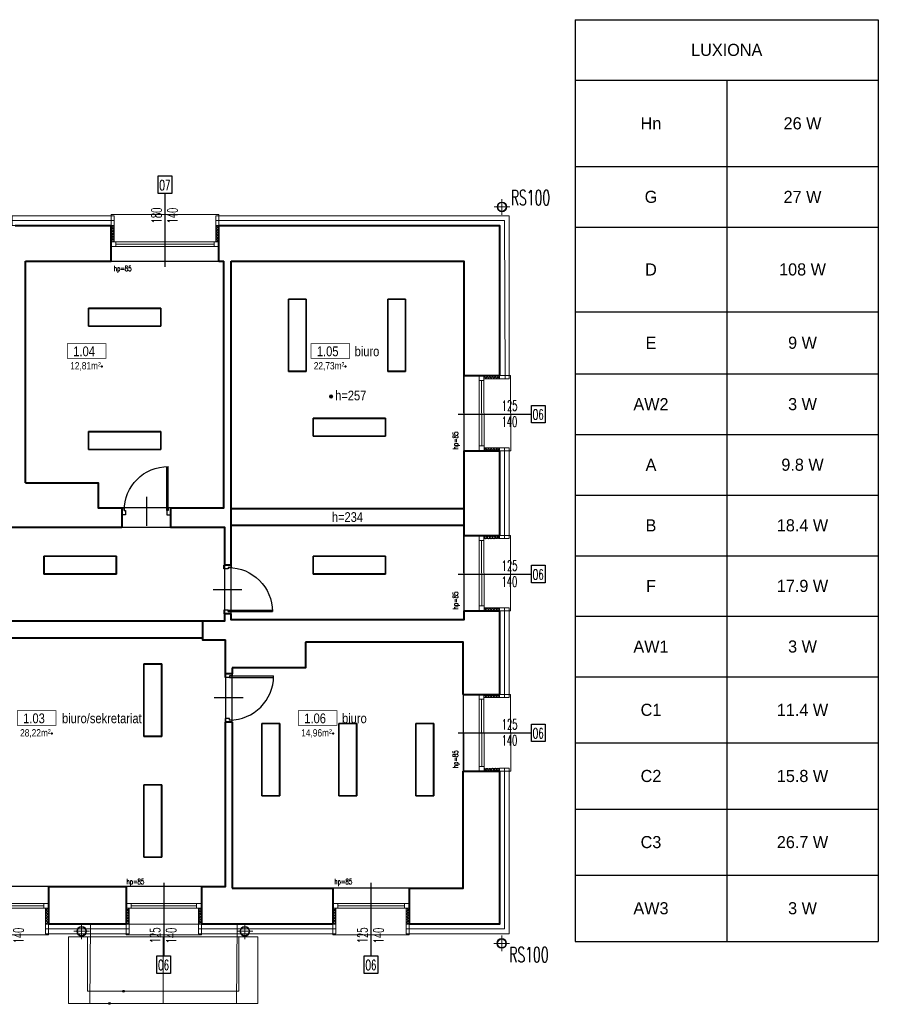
# Model space of a CAD drawing. Header units: millimetres. Extents: x -2616 to 3840, y -7331 to 10340.
# Tile 22 of 22: x 2410 to 3827, y 8715 to 10340. Entities that reach past the tile are written whole.
import ezdxf

# ---------------------------------------------------------------- set-up
doc = ezdxf.new("R2010")
doc.units = ezdxf.units.MM
for name, color, linetype, lineweight in [('#Warnice UG$0$0A_KONSTR', 8, 'Continuous', 40), ('#Warnice UG$0$0A_OCIEPLENIE', 8, 'Continuous', 0), ('#Warnice UG$0$0A_OPISY POM', 8, 'Continuous', 9), ('#Warnice UG$0$0A_POMOCNICZE', 8, 'Continuous', 9), ('#Warnice UG$0$0A_STOLARKA', 8, 'Continuous', 9), ('#Warnice UG$0$A_WIDOK', 8, 'Continuous', 15)]:
    doc.layers.add(name, color=color, linetype=linetype, lineweight=lineweight)
for name, color, linetype in [('#Warnice UG$0$0A_OPISY OKIEN', 8, 'Continuous'), ('#Warnice UG$0$_a_drzwi', 8, 'Continuous'), ('#Warnice UG$0$Opisy', 8, 'Continuous'), ('DLX_BLD2_LUM', 5, 'Continuous'), ('PODKŁAD', 8, 'Continuous')]:
    doc.layers.add(name, color=color, linetype=linetype)
doc.layers.add('DLX_BLD1_LUMKEY', color=7, linetype='Continuous', true_color=0x969696)
doc.styles.add('#Warnice UG$0$1', font='simplex.shx', dxfattribs={"width": 0.6})
doc.styles.add('#Warnice UG$0$m1_romans', font='romans.shx', dxfattribs={"width": 0.8})
doc.styles.add('TableTextStyle', font='txt')

# ---------------------------------------------------------------- blocks, each defined once
blk = doc.blocks.new('#Warnice UG$0$A$C372b6b25')
at = {"layer": '#Warnice UG$0$_a_drzwi'}
for p, q in [((3.3, -4.4), (3.3, 63.9)), ((5.6, -4.4), (5.6, 63.9)), ((37, 16.7), (37, -27.8)), ((0, 0), (3.3, 0)), ((5.6, -11.1), (0, -11.1)), ((3.3, 0), (3.3, -4.4)), ((3.3, -4.4), (5.6, -4.4)), ((5.6, -4.4), (5.6, -11.1)), ((69.4, -4.4), (69.4, -11.1)), ((71.7, -4.4), (69.4, -4.4)), ((69.4, -11.1), (75, -11.1)), ((71.7, 0), (71.7, -4.4)), ((75, 0), (71.7, 0))]:
    blk.add_line(p, q, dxfattribs=at)
for points in [[(0, 0), (0, -11.1)], [(75, 0), (75, -11.1)]]:
    blk.add_lwpolyline(points, dxfattribs=at)
blk.add_arc((3.3, -4.4), 68.3, 0, 90, dxfattribs=at)
blk = doc.blocks.new('#Warnice UG')
at = {"layer": '#Warnice UG$0$0A_OCIEPLENIE', "transparency": 33554687}
h = blk.add_hatch(dxfattribs=at)
h.set_pattern_fill('ANSI37', color=256)
h.paths.add_polyline_path([(14303.6, 16253.9), (14298.6, 16253.9), (14298.6, 16226.9), (14303.6, 16226.9)])
h.paths.add_polyline_path([(14130.6, 16253.9), (14125.6, 16253.9), (14125.6, 16226.9), (14130.6, 16226.9)])
h = blk.add_hatch(dxfattribs=at)
h.set_pattern_fill('ANSI37', color=256)
h.paths.add_polyline_path([(14766.6, 16005.9), (14740.6, 16005.9), (14740.6, 16000.8), (14766.6, 16000.9)])
h.paths.add_polyline_path([(14766.6, 15886.9), (14741.1, 15886.9), (14741.1, 15881.9), (14766.6, 15881.9)])
h = blk.add_hatch(dxfattribs=at)
h.set_pattern_fill('ANSI37', color=256)
h.paths.add_polyline_path([(14766.6, 15741.9), (14740.6, 15741.9), (14740.6, 15736.8), (14766.6, 15736.9)])
h.paths.add_polyline_path([(14766.6, 15622.9), (14741.1, 15622.8), (14741.1, 15617.9), (14766.6, 15617.9)])
h = blk.add_hatch(dxfattribs=at)
h.set_pattern_fill('ANSI37', color=256)
h.paths.add_polyline_path([(14766.6, 15479.9), (14740.6, 15479.9), (14740.6, 15474.9), (14766.6, 15474.9)])
h.paths.add_polyline_path([(14766.6, 15357.9), (14741.1, 15357.8), (14741.1, 15352.9), (14766.6, 15352.9)])
h = blk.add_hatch(dxfattribs=at)
h.set_pattern_fill('ANSI37', color=256)
h.paths.add_polyline_path([(13903.6, 15126.9), (13898.6, 15126.9), (13898.6, 15100.9), (13903.6, 15100.9)])
h.paths.add_polyline_path([(14022.6, 15126.9), (14017.6, 15126.9), (14017.6, 15100.9), (14022.6, 15100.9)])
h = blk.add_hatch(dxfattribs=at)
h.set_pattern_fill('ANSI37', color=256)
h.paths.add_polyline_path([(14155.6, 15126.9), (14150.6, 15126.9), (14150.6, 15100.9), (14155.6, 15100.9)])
h.paths.add_polyline_path([(14274.6, 15126.9), (14269.6, 15126.9), (14269.6, 15100.9), (14274.6, 15100.9)])
h = blk.add_hatch(dxfattribs=at)
h.set_pattern_fill('ANSI37', color=256)
h.paths.add_polyline_path([(14496.6, 15126.9), (14491.6, 15126.9), (14491.6, 15100.9), (14496.6, 15100.9)])
h.paths.add_polyline_path([(14617.6, 15126.9), (14612.6, 15126.9), (14612.6, 15100.9), (14617.6, 15100.9)])
at = {"layer": '#Warnice UG$0$0A_OPISY OKIEN', "transparency": 33554687}
h = blk.add_hatch(color=256, dxfattribs=at)
h.dxf.hatch_style = 1
h.paths.add_polyline_path([(14144.4, 14989.9, -1), (14147.4, 14989.9, -1)])
h = blk.add_hatch(color=256, dxfattribs=at)
h.dxf.hatch_style = 1
h.paths.add_polyline_path([(14121.7, 14969.9, -1), (14124.7, 14969.9, -1)])
at = {"layer": '#Warnice UG$0$0A_OPISY POM', "transparency": 33554687}
h = blk.add_hatch(color=256, dxfattribs=at)
h.dxf.hatch_style = 1
h.paths.add_polyline_path([(14491.4, 15971.4, 1), (14485.7, 15971.4, 1)])
at = {"layer": '#Warnice UG$0$0A_KONSTR'}
for points in [[(13967.6, 16253.9), (14125.6, 16253.9)], [(14125.6, 16194.9), (14125.6, 16253.9)], [(14303.6, 16194.9), (14303.6, 16253.9)], [(14303.6, 16253.9), (14766.6, 16253.9), (14766.6, 16005.9)], [(13984.6, 15828.9), (13984.6, 16194.9)], [(13984.6, 16194.9), (14125.6, 16194.9)], [(14223.6, 15787.9), (14311.6, 15787.9), (14311.6, 16194.9)], [(14303.6, 16194.9), (14311.6, 16194.9)], [(14323.6, 16194.9), (14707.6, 16194.9), (14707.6, 16005.9)], [(14323.6, 15692.9), (14323.6, 16194.9)], [(14707.6, 16005.9), (14766.6, 16005.9)], [(14707.6, 15881.9), (14766.6, 15881.9)], [(14707.6, 15881.9), (14707.6, 15741.9)], [(14766.6, 15881.9), (14766.6, 15741.9)], [(13984.6, 15828.9), (14104.6, 15828.9), (14104.6, 15787.9), (14143.6, 15787.9)], [(14143.6, 15787.9), (14143.6, 15755.9)], [(14223.6, 15787.9), (14223.6, 15755.9)], [(13841.6, 15755.9), (14143.6, 15755.9)], [(14223.6, 15755.9), (14269.6, 15755.9), (14305.1, 15755.9), (14312.6, 15755.9), (14312.6, 15692.9)], [(14707.6, 15741.9), (14766.6, 15741.9)], [(14323.6, 15692.9), (14312.6, 15692.9)], [(14707.6, 15617.9), (14707.6, 15602.9), (14323.6, 15602.9), (14323.6, 15612.9)], [(14707.6, 15617.9), (14766.6, 15617.9)], [(14766.6, 15617.9), (14766.6, 15479.9)], [(14312.6, 15612.9), (14312.6, 15600.9), (14276.6, 15600.9), (14276.6, 15569.9), (14314.6, 15569.9)], [(14323.6, 15612.9), (14312.6, 15612.9)], [(14314.6, 15513.9), (14314.6, 15569.9)], [(14446.6, 15565.9), (14446.6, 15523.9), (14325.6, 15523.9)], [(14706.6, 15479.9), (14706.6, 15565.9), (14446.6, 15565.9)], [(14325.6, 15523.9), (14325.6, 15513.9)], [(14325.6, 15513.9), (14314.6, 15513.9)], [(14706.6, 15479.9), (14766.6, 15479.9)], [(14274.6, 15162.9), (14314.6, 15162.9), (14314.6, 15433.9)], [(14325.6, 15433.9), (14314.6, 15433.9)], [(14325.6, 15433.9), (14325.6, 15159.9)], [(14617.6, 15159.9), (14706.6, 15159.9), (14706.6, 15352.9)], [(14766.6, 15352.9), (14766.6, 15100.9), (14617.6, 15100.9)], [(14706.6, 15352.9), (14766.6, 15352.9)], [(14022.6, 15162.9), (14022.6, 15100.9)], [(14022.6, 15162.9), (14150.6, 15162.9)], [(14150.6, 15162.9), (14150.6, 15100.9)], [(14274.6, 15162.9), (14274.6, 15100.9)], [(14325.6, 15159.9), (14491.6, 15159.9)], [(14491.6, 15159.9), (14491.6, 15100.9)], [(14617.6, 15159.9), (14617.6, 15100.9)], [(14150.6, 15100.9), (14022.6, 15100.9)], [(14491.6, 15100.9), (14274.6, 15100.9)]]:
    blk.add_lwpolyline(points, dxfattribs=at)
at = {"layer": '#Warnice UG$0$0A_KONSTR', "ltscale": 50}
for points in [[(14323.6, 15786.9), (14707.6, 15786.9)], [(14323.6, 15758.9), (14707.6, 15758.9)], [(14276.6, 15600.9), (13841.6, 15600.9)], [(14276.6, 15572.9), (13841.6, 15572.9)]]:
    blk.add_lwpolyline(points, dxfattribs=at)
at = {"layer": '#Warnice UG$0$0A_KONSTR'}
for p in [(14110.6, 16021.1), (14512.5, 16021.1), (14028, 15415.3), (14491.8, 15415.3)]:
    blk.add_point(p, dxfattribs=at)
at = {"layer": '#Warnice UG$0$0A_OCIEPLENIE'}
for points in [[(13967.6, 16253.9), (13962.6, 16253.9), (13962.6, 16269.9), (14130.7, 16269.9), (14130.6, 16253.9), (14125.6, 16253.9)], [(14303.6, 16253.9), (14298.6, 16253.9), (14298.6, 16269.9), (14782.6, 16269.9), (14782.6, 16000.9), (14766.6, 16000.9), (14766.6, 16005.9)], [(14130.6, 16253.9), (14130.6, 16226.9)], [(14298.6, 16253.9), (14298.6, 16226.9)], [(14766.6, 16000.9), (14740.6, 16000.8)], [(14766.6, 15886.9), (14741.1, 15886.9)], [(14766.6, 15881.9), (14766.6, 15886.9), (14782.6, 15886.9), (14782.6, 15736.9), (14766.6, 15736.9), (14766.6, 15741.9)], [(14766.6, 15736.9), (14740.6, 15736.8)], [(14766.6, 15622.9), (14741, 15622.8)], [(14766.6, 15617.9), (14766.6, 15622.9), (14782.6, 15622.9), (14782.6, 15474.9), (14766.6, 15474.9), (14766.6, 15479.9)], [(14766.6, 15474.9), (14740.6, 15474.9)], [(14766.6, 15352.9), (14766.6, 15357.9), (14782.6, 15357.9), (14782.6, 15100.9), (14782.6, 15084.9), (14612.6, 15084.9), (14612.6, 15100.9), (14617.6, 15100.9)], [(14766.6, 15357.9), (14741, 15357.8)], [(14017.6, 15100.9), (14017.6, 15126.9)], [(14155.6, 15100.9), (14155.6, 15126.9)], [(14269.6, 15100.9), (14269.6, 15126.9)], [(14496.6, 15100.9), (14496.6, 15126.9)], [(14612.6, 15100.9), (14612.6, 15126.9)], [(14150.6, 15100.9), (14155.6, 15100.9), (14155.6, 15084.9), (14017.6, 15084.9), (14017.6, 15100.9), (14022.6, 15100.9)], [(14491.6, 15100.9), (14496.6, 15100.9), (14496.6, 15084.9), (14269.6, 15084.9), (14269.6, 15100.9), (14274.6, 15100.9)]]:
    blk.add_lwpolyline(points, dxfattribs=at)
at = {"layer": '#Warnice UG$0$0A_OCIEPLENIE', "ltscale": 0.75}
for points in [[(14130.6, 16261.9), (13962.6, 16261.9)], [(14298.6, 16261.9), (14774.6, 16261.9), (14775.6, 16000.9)], [(14774.6, 15886.9), (14774.6, 15736.9)], [(14774.6, 15474.9), (14774.6, 15622.9)], [(14774.6, 15357.9), (14774.6, 15092.9), (14612.6, 15092.9)], [(14155.6, 15092.9), (14017.6, 15092.9)], [(14269.6, 15092.9), (14496.6, 15092.9)]]:
    blk.add_lwpolyline(points, dxfattribs=at)
at = {"layer": '#Warnice UG$0$0A_OPISY OKIEN'}
for centre in [(14145.9, 14989.9), (14123.2, 14969.9)]:
    blk.add_circle(centre, 1.5, dxfattribs=at)
at = {"layer": '#Warnice UG$0$0A_OPISY POM', "const_width": 1}
for points in [[(14053.6, 16058.8), (14117.3, 16058.8), (14117.3, 16034.6), (14053.6, 16034.6)], [(14455.4, 16058.8), (14519.2, 16058.8), (14519.2, 16034.6), (14455.4, 16034.6)], [(13970.9, 15453.1), (14034.7, 15453.1), (14034.7, 15428.8), (13970.9, 15428.8)], [(14434.7, 15453.1), (14498.4, 15453.1), (14498.4, 15428.8), (14434.7, 15428.8)]]:
    blk.add_lwpolyline(points, close=True, dxfattribs=at)
at = {"layer": '#Warnice UG$0$0A_OPISY POM'}
blk.add_circle((14488.6, 15971.4), 2.87, dxfattribs=at)
at = {"layer": '#Warnice UG$0$0A_POMOCNICZE'}
for points in [[(14091.6, 15100.9), (14090.6, 14969.9), (14332.6, 14969.9), (14333.6, 15100.9)], [(14055.6, 15079.9), (14055.6, 14969.9), (14367.6, 14969.9), (14367.6, 15079.9)]]:
    blk.add_lwpolyline(points, close=True, dxfattribs=at)
for points in [[(14086.6, 15079.9), (14336.6, 15079.9), (14336.6, 14989.9), (14086.6, 14989.9), (14086.6, 15079.9)], [(14211.6, 15079.9), (14211.6, 14969.9)], [(14211.6, 15079.9), (14211.6, 14969.9)], [(14211.6, 15079.9), (14211.6, 14989.9)]]:
    blk.add_lwpolyline(points, dxfattribs=at)
at = {"layer": '#Warnice UG$0$0A_STOLARKA'}
for p, q in [((14125.6, 16226.9), (14303.6, 16226.9)), ((14125.6, 16218.9), (14303.6, 16218.9)), ((14133.6, 16222.9), (14295.6, 16222.9)), ((14732.6, 16005.9), (14733.1, 15881.9)), ((14740.6, 16005.9), (14741.1, 15881.9)), ((14736.6, 15997.9), (14737.1, 15889.9)), ((14732.6, 15741.9), (14733.1, 15617.9)), ((14736.6, 15733.9), (14737.1, 15625.9)), ((14740.6, 15741.9), (14741.1, 15617.9)), ((14732.6, 15479.9), (14733.1, 15352.9)), ((14736.6, 15471.9), (14737.1, 15360.9)), ((14740.6, 15479.9), (14741.1, 15352.9)), ((13898.6, 15134.9), (14022.6, 15134.9)), ((13906.6, 15130.9), (14014.6, 15130.9)), ((14150.6, 15134.9), (14274.6, 15134.9)), ((14158.6, 15130.9), (14266.6, 15130.9)), ((14491.6, 15134.9), (14617.6, 15134.9)), ((14499.6, 15130.9), (14609.6, 15130.9)), ((13898.6, 15126.9), (14022.6, 15126.9)), ((14150.6, 15126.9), (14274.6, 15126.9)), ((14491.6, 15126.9), (14617.6, 15126.9))]:
    blk.add_line(p, q, dxfattribs=at)
for points in [[(14303.6, 16271.9), (14125.6, 16271.9), (14125.6, 16195.4), (14303.6, 16194.9)], [(14133.6, 16218.9), (14133.6, 16226.9), (14125.6, 16226.9), (14125.6, 16218.9)], [(14303.6, 16218.9), (14303.6, 16226.9), (14295.6, 16226.9), (14295.6, 16218.9)], [(14785.1, 15881.9), (14784.6, 16005.9), (14707.3, 16005.9), (14707.8, 15881.9)], [(14732.6, 15997.9), (14740.6, 15997.9), (14740.6, 16005.9), (14732.6, 16005.9)], [(14733.1, 15881.9), (14741.1, 15881.9), (14741.1, 15889.9), (14733.1, 15889.9)], [(14784.6, 15617.9), (14784.6, 15741.9), (14707.3, 15741.9), (14707.8, 15617.9)], [(14732.6, 15733.9), (14740.6, 15733.9), (14740.6, 15741.9), (14732.6, 15741.9)], [(14733.1, 15617.9), (14741.1, 15617.9), (14741.1, 15625.9), (14733.1, 15625.9)], [(14785.1, 15352.9), (14784.6, 15479.9), (14707.3, 15479.9), (14707.8, 15352.9)], [(14732.6, 15471.9), (14740.6, 15471.9), (14740.6, 15479.9), (14732.6, 15479.9)], [(14733.1, 15352.9), (14741.1, 15352.9), (14741.1, 15360.9), (14733.1, 15360.9)], [(14022.6, 15162.9), (13898.6, 15162.9), (13898.6, 15082.9), (14022.6, 15082.9)], [(14274.6, 15162.9), (14150.6, 15162.9), (14150.6, 15082.9), (14274.6, 15082.9)], [(14617.6, 15159.9), (14491.6, 15159.9), (14491.6, 15082.9), (14617.6, 15082.9)], [(14022.6, 15126.9), (14022.6, 15134.9), (14014.6, 15134.9), (14014.6, 15126.9)], [(14158.6, 15126.9), (14158.6, 15134.9), (14150.6, 15134.9), (14150.6, 15126.9)], [(14274.6, 15126.9), (14274.6, 15134.9), (14266.6, 15134.9), (14266.6, 15126.9)], [(14499.6, 15126.9), (14499.6, 15134.9), (14491.6, 15134.9), (14491.6, 15126.9)], [(14617.6, 15126.9), (14617.6, 15134.9), (14609.6, 15134.9), (14609.6, 15126.9)]]:
    blk.add_lwpolyline(points, close=True, dxfattribs=at)
at = {"layer": '#Warnice UG$0$A_WIDOK', "ltscale": 10}
for points in [[(14783.5, 16284.4), (14757.5, 16284.4)], [(14770.5, 16271.4), (14770.5, 16297.4)], [(14077, 15075.9), (14077, 15101.9)], [(14346.3, 15075.9), (14346.3, 15101.9)], [(14090, 15088.9), (14064, 15088.9)], [(14359.3, 15088.9), (14333.3, 15088.9)], [(14770, 15082), (14770, 15056)], [(14783, 15069), (14757, 15069)]]:
    blk.add_lwpolyline(points, dxfattribs=at)
at = {"layer": '#Warnice UG$0$A_WIDOK'}
for centre in [(14770.5, 16284.4), (14077, 15088.9), (14346.3, 15088.9), (14770, 15069)]:
    blk.add_circle(centre, 8, dxfattribs=at)
at = {"layer": '#Warnice UG$0$A_WIDOK', "ltscale": 10}
for centre in [(14770.5, 16284.4), (14077, 15088.9), (14346.3, 15088.9), (14770, 15069)]:
    blk.add_circle(centre, 7, dxfattribs=at)
at = {"layer": '#Warnice UG$0$Opisy'}
for p, q in [((14214.6, 16185.7), (14214.6, 16306.4)), ((14698.4, 15942.4), (14819.2, 15942.4)), ((14698.4, 15678.4), (14819.2, 15678.4)), ((14698.4, 15416.4), (14819.2, 15416.4)), ((14212.4, 15169.1), (14212.4, 15048.3)), ((14554.4, 15169.1), (14554.4, 15048.3))]:
    blk.add_line(p, q, dxfattribs=at)
for points in [[(14203.3, 16306.6), (14203.3, 16335.5), (14225.9, 16335.5), (14225.9, 16306.6)], [(14819.2, 15928), (14819.2, 15956.9), (14841.8, 15956.9), (14841.8, 15928)], [(14819.2, 15664), (14819.2, 15692.9), (14841.8, 15692.9), (14841.8, 15664)], [(14819.2, 15402), (14819.2, 15430.9), (14841.8, 15430.9), (14841.8, 15402)], [(14201.1, 15019.4), (14201.1, 15048.3), (14223.7, 15048.3), (14223.7, 15019.4)], [(14543.1, 15019.4), (14543.1, 15048.3), (14565.7, 15048.3), (14565.7, 15019.4)]]:
    blk.add_lwpolyline(points, close=True, dxfattribs=at)
at = {"layer": 'Defpoints'}
for points in [[(13984.6, 16194.9), (14311.6, 16194.9), (14311.6, 15787.9), (14104.6, 15787.9), (14104.6, 15828.9), (13984.6, 15828.9)], [(14323.6, 16194.9), (14707.6, 16194.9), (14707.6, 15602.9), (14323.6, 15602.9)], [(13841.6, 15755.9), (14312.6, 15755.9), (14312.6, 15600.9), (14276.6, 15600.9), (14276.6, 15569.9), (14314.6, 15569.9), (14314.6, 15162.9), (13833.6, 15162.9), (13833.6, 15568.9), (13841.6, 15568.9)], [(14325.6, 15523.9), (14446.6, 15523.9), (14446.6, 15565.9), (14706.6, 15565.9), (14706.6, 15159.9), (14325.6, 15159.9)]]:
    blk.add_lwpolyline(points, close=True, dxfattribs=at)
at = {"layer": '#Warnice UG$0$_a_drzwi', "yscale": 1.066666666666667, "zscale": 1.066666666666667}
for p, xscale, rotation in [((14223.6, 15787.9), -1.066666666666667, 359.9999996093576), ((14323.6, 15612.9), -1.066666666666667, 269.9999996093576), ((14325.6, 15513.9), 1.066666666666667, 269.9999999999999)]:
    blk.add_blockref('#Warnice UG$0$A$C372b6b25', p, dxfattribs=dict(at, xscale=xscale, rotation=rotation))
at = {"layer": '#Warnice UG$0$0A_OPISY POM', "attachment_point": 9, "line_spacing_factor": 0.8, "style": '#Warnice UG$0$m1_romans'}
for s, insert, char_height, width in [('\\pxql;{\\fArial Narrow|b0|i0|c238|p34;\\W1;biuro}', (14902.7, 16037.8), 16, 375.3), ('{\\fArial Narrow|b0|i0|c238|p34;\\W1;1.04}', (14099, 16037.8), 16, 375.3), ('{\\fArial Narrow|b0|i0|c238|p34;\\W1;1.05}', (14500.8, 16037.8), 16, 375.3), ('\\pxql;{\\fArial Narrow|b0|i0|c238|p34;\\W1;12,81m²}', (14155.1, 16014), 12, 96.864), ('\\pxql;{\\fArial Narrow|b0|i0|c238|p34;\\W1;22,73m²}', (14556.9, 16014), 12, 96.864), ('\\pxql;{\\fArial Narrow|b0|i0|c238|p34;\\W1;h=257}', (14592.1, 15964.9), 16, 96.864), ('\\pxql;{\\fArial Narrow|b0|i0|c238|p34;\\W1;h=234}', (14586.7, 15764.3), 16, 96.864), ('{\\fArial Narrow|b0|i0|c238|p34;\\W1;1.03}', (14016.3, 15432.1), 16, 375.3), ('\\pxql;{\\W1;\\fArial Narrow|b0|i0|c238|p34;biuro/sekretariat}', (14420.1, 15432.1), 16, 375.3), ('{\\fArial Narrow|b0|i0|c238|p34;\\W1;1.06}', (14480.1, 15432.1), 16, 375.3), ('\\pxql;{\\fArial Narrow|b0|i0|c238|p34;\\W1;biuro}', (14882, 15432.1), 16, 375.3), ('\\pxql;{\\fArial Narrow|b0|i0|c238|p34;\\W1;28,22m²}', (14072.4, 15408.2), 12, 96.864), ('\\pxql;{\\fArial Narrow|b0|i0|c238|p34;\\W1;14,96m²}', (14536.2, 15408.2), 12, 96.864)]:
    blk.add_mtext(s, dxfattribs=dict(at, insert=insert, char_height=char_height, width=width))
at = {"layer": '#Warnice UG$0$A_WIDOK', "char_height": 25, "width": 158.627, "attachment_point": 5, "style": '#Warnice UG$0$1'}
for insert, rotation in [((14817.6, 16299.6), 0), ((14814.9, 15050.3), 360)]:
    blk.add_mtext('RS100', dxfattribs=dict(at, insert=insert, rotation=rotation))
at = {"layer": '#Warnice UG$0$Opisy', "char_height": 16.8, "width": 158.627, "attachment_point": 5, "style": '#Warnice UG$0$1'}
for s, insert in [('O7', (14214.2, 16320.3)), ('125', (14783.1, 15956.4)), ('140', (14782.8, 15930)), ('O6', (14830.1, 15941.7)), ('125', (14783.1, 15692.4)), ('O6', (14830.1, 15677.7)), ('140', (14782.8, 15666)), ('125', (14783.1, 15430.4)), ('O6', (14830.1, 15415.7)), ('140', (14782.8, 15404)), ('O6', (14212.1, 15033.2)), ('O6', (14554.1, 15033.2))]:
    blk.add_mtext(s, dxfattribs=dict(at, insert=insert))
at = {"layer": '#Warnice UG$0$Opisy', "char_height": 16.8, "width": 158.627, "attachment_point": 5, "rotation": 90, "style": '#Warnice UG$0$1'}
for s, insert in [('180', (14200.6, 16270.3)), ('140', (14227, 16270)), ('140', (13972.8, 15081.9)), ('125', (14198.4, 15082.2)), ('140', (14224.8, 15081.9)), ('125', (14540.4, 15082.2)), ('140', (14566.8, 15081.9))]:
    blk.add_mtext(s, dxfattribs=dict(at, insert=insert))
at = {"layer": '#Warnice UG$0$Opisy', "char_height": 9, "width": 158.627, "attachment_point": 5, "line_spacing_factor": 0.7, "style": '#Warnice UG$0$1'}
for insert in [(14080.2, 16181.4), (14101.2, 15169.5), (14444.2, 15169.5)]:
    blk.add_mtext('\\pxqr;hp=85', dxfattribs=dict(at, insert=insert))
at = {"layer": '#Warnice UG$0$Opisy', "char_height": 9, "width": 158.627, "attachment_point": 5, "rotation": 90, "line_spacing_factor": 0.7, "style": '#Warnice UG$0$1'}
for insert in [(14695.2, 15834.2), (14695.2, 15570.2), (14695.2, 15308.2)]:
    blk.add_mtext('\\pxqr;hp=85', dxfattribs=dict(at, insert=insert))
blk = doc.blocks.new('*T430')
at = {"layer": 'DLX_BLD1_LUMKEY', "color": 0, "linetype": 'ByBlock', "lineweight": -2}
for p, q in [((0, 0), (500, 0)), ((0, 0), (0, -1521.1)), ((500, 0), (500, -1521.1)), ((0, -100), (500, -100)), ((250, -100), (250, -1521.1)), ((0, -242.5), (500, -242.5)), ((0, -342.5), (500, -342.5)), ((0, -482.1), (500, -482.1)), ((0, -584.6), (500, -584.6)), ((0, -684.6), (500, -684.6)), ((0, -784.6), (500, -784.6)), ((0, -884.6), (500, -884.6)), ((0, -984.6), (500, -984.6)), ((0, -1084.6), (500, -1084.6)), ((0, -1193.7), (500, -1193.7)), ((0, -1302.9), (500, -1302.9)), ((0, -1412), (500, -1412)), ((0, -1521.1), (500, -1521.1))]:
    blk.add_line(p, q, dxfattribs=at)
at = {"layer": 'DLX_BLD1_LUMKEY', "color": 0, "char_height": 20, "attachment_point": 5, "style": 'TableTextStyle'}
for s, insert, width in [('LUXIONA', (250, -50), 488), ('Hn', (125, -171.2), 238), ('26 W', (375, -171.2), 238), ('G', (125, -292.5), 238), ('27 W', (375, -292.5), 238), ('D', (125, -412.3), 238), ('108 W', (375, -412.3), 238), ('E', (125, -533.3), 238), ('9 W', (375, -533.3), 238), ('AW2', (125, -634.6), 238), ('3 W', (375, -634.6), 238), ('A', (125, -734.6), 238), ('9.8 W', (375, -734.6), 238), ('B', (125, -834.6), 238), ('18.4 W', (375, -834.6), 238), ('F', (125, -934.6), 238), ('17.9 W', (375, -934.6), 238), ('AW1', (125, -1034.6), 238), ('3 W', (375, -1034.6), 238), ('C1', (125, -1139.1), 238), ('11.4 W', (375, -1139.1), 238), ('C2', (125, -1248.3), 238), ('15.8 W', (375, -1248.3), 238), ('C3', (125, -1357.4), 238), ('26.7 W', (375, -1357.4), 238), ('AW3', (125, -1466.6), 238), ('3 W', (375, -1466.6), 238)]:
    blk.add_mtext(s, dxfattribs=dict(at, insert=insert, width=width))

msp = doc.modelspace()

# ---------------------------------------------------------------- linework, layer by layer
at = {"layer": 'DLX_BLD2_LUM'}
for points in [[(2853.4, 9759, 0), (2853.4, 9878.6, 0)], [(2853.4, 9878.6, 0), (2853.4, 9878.6, 0)], [(2853.4, 9878.6, 0), (2853.4, 9759, 0)], [(2853.4, 9878.6, 0), (2883, 9878.6, 0)], [(2883, 9878.6, 0), (2853.4, 9878.6, 0)], [(2853.4, 9878.6, 0), (2853.4, 9878.6, 0)], [(2853.4, 9878.6, 0), (2853.4, 9759, 0)], [(2883, 9878.6, 0), (2853.4, 9878.6, 0)], [(2853.4, 9759, 0), (2853.4, 9878.6, 0)], [(2853.4, 9878.6, 0), (2883, 9878.6, 0)], [(2853.6, 9878.4, 0), (2853.6, 9759.3, 0)], [(2882.7, 9878.4, 0), (2853.6, 9878.4, 0)], [(2853.6, 9759.3, 0), (2853.6, 9878.4, 0)], [(2853.6, 9878.4, 0), (2882.7, 9878.4, 0)], [(2882.7, 9759.3, 0), (2882.7, 9878.4, 0)], [(2882.7, 9878.4, 0), (2882.7, 9759.3, 0)], [(2883, 9878.6, 0), (2883, 9759, 0)], [(2883, 9759, 0), (2883, 9878.6, 0)], [(2883, 9878.6, 0), (2883, 9878.6, 0)], [(2883, 9878.6, 0), (2883, 9878.6, 0)], [(2883, 9759, 0), (2883, 9878.6, 0)], [(2883, 9878.6, 0), (2883, 9759, 0)], [(3017.3, 9759, 0), (3017.3, 9878.6, 0)], [(3017.3, 9878.6, 0), (3017.3, 9878.6, 0)], [(3017.3, 9878.6, 0), (3017.3, 9759, 0)], [(3017.3, 9878.6, 0), (3046.9, 9878.6, 0)], [(3046.9, 9878.6, 0), (3017.3, 9878.6, 0)], [(3017.3, 9878.6, 0), (3017.3, 9878.6, 0)], [(3017.3, 9878.6, 0), (3017.3, 9759, 0)], [(3046.9, 9878.6, 0), (3017.3, 9878.6, 0)], [(3017.3, 9759, 0), (3017.3, 9878.6, 0)], [(3017.3, 9878.6, 0), (3046.9, 9878.6, 0)], [(3017.6, 9878.4, 0), (3017.6, 9759.3, 0)], [(3046.7, 9878.4, 0), (3017.6, 9878.4, 0)], [(3017.6, 9759.3, 0), (3017.6, 9878.4, 0)], [(3017.6, 9878.4, 0), (3046.7, 9878.4, 0)], [(3046.7, 9759.3, 0), (3046.7, 9878.4, 0)], [(3046.7, 9878.4, 0), (3046.7, 9759.3, 0)], [(3046.9, 9878.6, 0), (3046.9, 9759, 0)], [(3046.9, 9759, 0), (3046.9, 9878.6, 0)], [(3046.9, 9878.6, 0), (3046.9, 9878.6, 0)], [(3046.9, 9878.6, 0), (3046.9, 9878.6, 0)], [(3046.9, 9759, 0), (3046.9, 9878.6, 0)], [(3046.9, 9878.6, 0), (3046.9, 9759, 0)], [(2523.6, 9863.3, 0), (2643.2, 9863.3, 0)], [(2643.2, 9863.3, 0), (2523.6, 9863.3, 0)], [(2523.6, 9863.3, 0), (2523.6, 9863.3, 0)], [(2523.6, 9833.7, 0), (2523.6, 9863.3, 0)], [(2523.6, 9863.3, 0), (2523.6, 9863.3, 0)], [(2523.6, 9863.3, 0), (2523.6, 9833.7, 0)], [(2643.2, 9863.3, 0), (2523.6, 9863.3, 0)], [(2523.6, 9863.3, 0), (2523.6, 9833.7, 0)], [(2523.6, 9863.3, 0), (2643.2, 9863.3, 0)], [(2523.6, 9833.7, 0), (2523.6, 9863.3, 0)], [(2642.9, 9863.1, 0), (2523.8, 9863.1, 0)], [(2523.8, 9863.1, 0), (2523.8, 9834, 0)], [(2523.8, 9834, 0), (2523.8, 9863.1, 0)], [(2523.8, 9863.1, 0), (2642.9, 9863.1, 0)], [(2642.9, 9834, 0), (2642.9, 9863.1, 0)], [(2642.9, 9863.1, 0), (2642.9, 9834, 0)], [(2643.2, 9863.3, 0), (2643.2, 9863.3, 0)], [(2643.2, 9863.3, 0), (2643.2, 9833.7, 0)], [(2643.2, 9833.7, 0), (2643.2, 9863.3, 0)], [(2643.2, 9863.3, 0), (2643.2, 9863.3, 0)], [(2643.2, 9833.7, 0), (2643.2, 9863.3, 0)], [(2643.2, 9863.3, 0), (2643.2, 9833.7, 0)], [(2643.2, 9833.7, 0), (2523.6, 9833.7, 0)], [(2523.6, 9833.7, 0), (2523.6, 9833.7, 0)], [(2523.6, 9833.7, 0), (2643.2, 9833.7, 0)], [(2523.6, 9833.7, 0), (2523.6, 9833.7, 0)], [(2523.6, 9833.7, 0), (2643.2, 9833.7, 0)], [(2643.2, 9833.7, 0), (2523.6, 9833.7, 0)], [(2523.8, 9834, 0), (2642.9, 9834, 0)], [(2642.9, 9834, 0), (2523.8, 9834, 0)], [(2643.2, 9833.7, 0), (2643.2, 9833.7, 0)], [(2643.2, 9833.7, 0), (2643.2, 9833.7, 0)], [(2883, 9759, 0), (2853.4, 9759, 0)], [(2853.4, 9759, 0), (2853.4, 9759, 0)], [(2853.4, 9759, 0), (2883, 9759, 0)], [(2853.4, 9759, 0), (2853.4, 9759, 0)], [(2853.4, 9759, 0), (2883, 9759, 0)], [(2883, 9759, 0), (2853.4, 9759, 0)], [(2853.6, 9759.3, 0), (2882.7, 9759.3, 0)], [(2882.7, 9759.3, 0), (2853.6, 9759.3, 0)], [(2883, 9759, 0), (2883, 9759, 0)], [(2883, 9759, 0), (2883, 9759, 0)], [(3046.9, 9759, 0), (3017.3, 9759, 0)], [(3017.3, 9759, 0), (3017.3, 9759, 0)], [(3017.3, 9759, 0), (3046.9, 9759, 0)], [(3017.3, 9759, 0), (3017.3, 9759, 0)], [(3017.3, 9759, 0), (3046.9, 9759, 0)], [(3046.9, 9759, 0), (3017.3, 9759, 0)], [(3017.6, 9759.3, 0), (3046.7, 9759.3, 0)], [(3046.7, 9759.3, 0), (3017.6, 9759.3, 0)], [(3046.9, 9759, 0), (3046.9, 9759, 0)], [(3046.9, 9759, 0), (3046.9, 9759, 0)], [(2894.2, 9681.8, 0), (3013.8, 9681.8, 0)], [(3013.8, 9681.8, 0), (2894.2, 9681.8, 0)], [(2894.2, 9681.8, 0), (2894.2, 9681.8, 0)], [(2894.2, 9652.2, 0), (2894.2, 9681.8, 0)], [(2894.2, 9681.8, 0), (2894.2, 9681.8, 0)], [(2894.2, 9681.8, 0), (2894.2, 9652.2, 0)], [(3013.8, 9681.8, 0), (2894.2, 9681.8, 0)], [(2894.2, 9681.8, 0), (2894.2, 9652.2, 0)], [(2894.2, 9681.8, 0), (3013.8, 9681.8, 0)], [(2894.2, 9652.2, 0), (2894.2, 9681.8, 0)], [(3013.6, 9681.5, 0), (2894.5, 9681.5, 0)], [(2894.5, 9681.5, 0), (2894.5, 9652.4, 0)], [(2894.5, 9652.4, 0), (2894.5, 9681.5, 0)], [(2894.5, 9681.5, 0), (3013.6, 9681.5, 0)], [(3013.6, 9652.4, 0), (3013.6, 9681.5, 0)], [(3013.6, 9681.5, 0), (3013.6, 9652.4, 0)], [(3013.8, 9681.8, 0), (3013.8, 9681.8, 0)], [(3013.8, 9681.8, 0), (3013.8, 9652.2, 0)], [(3013.8, 9652.2, 0), (3013.8, 9681.8, 0)], [(3013.8, 9681.8, 0), (3013.8, 9681.8, 0)], [(3013.8, 9652.2, 0), (3013.8, 9681.8, 0)], [(3013.8, 9681.8, 0), (3013.8, 9652.2, 0)], [(2523.6, 9659.8, 0), (2643.2, 9659.8, 0)], [(2643.2, 9659.8, 0), (2523.6, 9659.8, 0)], [(2523.6, 9659.8, 0), (2523.6, 9659.8, 0)], [(2523.6, 9630.2, 0), (2523.6, 9659.8, 0)], [(2523.6, 9659.8, 0), (2523.6, 9659.8, 0)], [(2523.6, 9659.8, 0), (2523.6, 9630.2, 0)], [(2643.2, 9659.8, 0), (2523.6, 9659.8, 0)], [(2523.6, 9659.8, 0), (2523.6, 9630.2, 0)], [(2523.6, 9659.8, 0), (2643.2, 9659.8, 0)], [(2523.6, 9630.2, 0), (2523.6, 9659.8, 0)], [(2642.9, 9659.6, 0), (2523.8, 9659.6, 0)], [(2523.8, 9659.6, 0), (2523.8, 9630.5, 0)], [(2523.8, 9630.5, 0), (2523.8, 9659.6, 0)], [(2523.8, 9659.6, 0), (2642.9, 9659.6, 0)], [(2642.9, 9630.5, 0), (2642.9, 9659.6, 0)], [(2642.9, 9659.6, 0), (2642.9, 9630.5, 0)], [(2643.2, 9659.8, 0), (2643.2, 9659.8, 0)], [(2643.2, 9659.8, 0), (2643.2, 9630.2, 0)], [(2643.2, 9630.2, 0), (2643.2, 9659.8, 0)], [(2643.2, 9659.8, 0), (2643.2, 9659.8, 0)], [(2643.2, 9630.2, 0), (2643.2, 9659.8, 0)], [(2643.2, 9659.8, 0), (2643.2, 9630.2, 0)], [(2894.5, 9652.4, 0), (3013.6, 9652.4, 0)], [(3013.6, 9652.4, 0), (2894.5, 9652.4, 0)], [(3013.8, 9652.2, 0), (2894.2, 9652.2, 0)], [(2894.2, 9652.2, 0), (2894.2, 9652.2, 0)], [(2894.2, 9652.2, 0), (3013.8, 9652.2, 0)], [(2894.2, 9652.2, 0), (2894.2, 9652.2, 0)], [(2894.2, 9652.2, 0), (3013.8, 9652.2, 0)], [(3013.8, 9652.2, 0), (2894.2, 9652.2, 0)], [(3013.8, 9652.2, 0), (3013.8, 9652.2, 0)], [(3013.8, 9652.2, 0), (3013.8, 9652.2, 0)], [(2643.2, 9630.2, 0), (2523.6, 9630.2, 0)], [(2523.6, 9630.2, 0), (2523.6, 9630.2, 0)], [(2523.6, 9630.2, 0), (2643.2, 9630.2, 0)], [(2523.6, 9630.2, 0), (2523.6, 9630.2, 0)], [(2523.6, 9630.2, 0), (2643.2, 9630.2, 0)], [(2643.2, 9630.2, 0), (2523.6, 9630.2, 0)], [(2523.8, 9630.5, 0), (2642.9, 9630.5, 0)], [(2642.9, 9630.5, 0), (2523.8, 9630.5, 0)], [(2643.2, 9630.2, 0), (2643.2, 9630.2, 0)], [(2643.2, 9630.2, 0), (2643.2, 9630.2, 0)], [(2450.2, 9454.3, 0), (2569.8, 9454.3, 0)], [(2569.8, 9454.3, 0), (2450.2, 9454.3, 0)], [(2450.2, 9454.3, 0), (2450.2, 9454.3, 0)], [(2450.2, 9424.7, 0), (2450.2, 9454.3, 0)], [(2450.2, 9454.3, 0), (2450.2, 9454.3, 0)], [(2450.2, 9454.3, 0), (2450.2, 9424.7, 0)], [(2569.8, 9454.3, 0), (2450.2, 9454.3, 0)], [(2450.2, 9454.3, 0), (2450.2, 9424.7, 0)], [(2450.2, 9454.3, 0), (2569.8, 9454.3, 0)], [(2450.2, 9424.7, 0), (2450.2, 9454.3, 0)], [(2569.6, 9454.1, 0), (2450.5, 9454.1, 0)], [(2450.5, 9454.1, 0), (2450.5, 9425, 0)], [(2450.5, 9425, 0), (2450.5, 9454.1, 0)], [(2450.5, 9454.1, 0), (2569.6, 9454.1, 0)], [(2569.6, 9425, 0), (2569.6, 9454.1, 0)], [(2569.6, 9454.1, 0), (2569.6, 9425, 0)], [(2569.8, 9454.3, 0), (2569.8, 9454.3, 0)], [(2569.8, 9454.3, 0), (2569.8, 9424.7, 0)], [(2569.8, 9424.7, 0), (2569.8, 9454.3, 0)], [(2569.8, 9454.3, 0), (2569.8, 9454.3, 0)], [(2569.8, 9424.7, 0), (2569.8, 9454.3, 0)], [(2569.8, 9454.3, 0), (2569.8, 9424.7, 0)], [(2894.2, 9454.3, 0), (3013.8, 9454.3, 0)], [(3013.8, 9454.3, 0), (2894.2, 9454.3, 0)], [(2894.2, 9454.3, 0), (2894.2, 9454.3, 0)], [(2894.2, 9424.7, 0), (2894.2, 9454.3, 0)], [(2894.2, 9454.3, 0), (2894.2, 9454.3, 0)], [(2894.2, 9454.3, 0), (2894.2, 9424.7, 0)], [(3013.8, 9454.3, 0), (2894.2, 9454.3, 0)], [(2894.2, 9454.3, 0), (2894.2, 9424.7, 0)], [(2894.2, 9454.3, 0), (3013.8, 9454.3, 0)], [(2894.2, 9424.7, 0), (2894.2, 9454.3, 0)], [(3013.6, 9454.1, 0), (2894.5, 9454.1, 0)], [(2894.5, 9454.1, 0), (2894.5, 9425, 0)], [(2894.5, 9425, 0), (2894.5, 9454.1, 0)], [(2894.5, 9454.1, 0), (3013.6, 9454.1, 0)], [(3013.6, 9425, 0), (3013.6, 9454.1, 0)], [(3013.6, 9454.1, 0), (3013.6, 9425, 0)], [(3013.8, 9454.3, 0), (3013.8, 9454.3, 0)], [(3013.8, 9454.3, 0), (3013.8, 9424.7, 0)], [(3013.8, 9424.7, 0), (3013.8, 9454.3, 0)], [(3013.8, 9454.3, 0), (3013.8, 9454.3, 0)], [(3013.8, 9424.7, 0), (3013.8, 9454.3, 0)], [(3013.8, 9454.3, 0), (3013.8, 9424.7, 0)], [(2450.5, 9425, 0), (2569.6, 9425, 0)], [(2569.6, 9425, 0), (2450.5, 9425, 0)], [(2894.5, 9425, 0), (3013.6, 9425, 0)], [(3013.6, 9425, 0), (2894.5, 9425, 0)], [(2569.8, 9424.7, 0), (2450.2, 9424.7, 0)], [(2450.2, 9424.7, 0), (2450.2, 9424.7, 0)], [(2450.2, 9424.7, 0), (2569.8, 9424.7, 0)], [(2450.2, 9424.7, 0), (2450.2, 9424.7, 0)], [(2450.2, 9424.7, 0), (2569.8, 9424.7, 0)], [(2569.8, 9424.7, 0), (2450.2, 9424.7, 0)], [(2569.8, 9424.7, 0), (2569.8, 9424.7, 0)], [(2569.8, 9424.7, 0), (2569.8, 9424.7, 0)], [(3013.8, 9424.7, 0), (2894.2, 9424.7, 0)], [(2894.2, 9424.7, 0), (2894.2, 9424.7, 0)], [(2894.2, 9424.7, 0), (3013.8, 9424.7, 0)], [(2894.2, 9424.7, 0), (2894.2, 9424.7, 0)], [(2894.2, 9424.7, 0), (3013.8, 9424.7, 0)], [(3013.8, 9424.7, 0), (2894.2, 9424.7, 0)], [(3013.8, 9424.7, 0), (3013.8, 9424.7, 0)], [(3013.8, 9424.7, 0), (3013.8, 9424.7, 0)], [(2614.8, 9156.8, 0), (2614.8, 9276.4, 0)], [(2614.8, 9276.4, 0), (2614.8, 9276.4, 0)], [(2614.8, 9276.4, 0), (2614.8, 9156.8, 0)], [(2614.8, 9276.4, 0), (2644.4, 9276.4, 0)], [(2644.4, 9276.4, 0), (2614.8, 9276.4, 0)], [(2614.8, 9276.4, 0), (2614.8, 9276.4, 0)], [(2614.8, 9276.4, 0), (2614.8, 9156.8, 0)], [(2644.4, 9276.4, 0), (2614.8, 9276.4, 0)], [(2614.8, 9156.8, 0), (2614.8, 9276.4, 0)], [(2614.8, 9276.4, 0), (2644.4, 9276.4, 0)], [(2615.1, 9276.1, 0), (2615.1, 9157, 0)], [(2644.2, 9276.1, 0), (2615.1, 9276.1, 0)], [(2615.1, 9157, 0), (2615.1, 9276.1, 0)], [(2615.1, 9276.1, 0), (2644.2, 9276.1, 0)], [(2644.2, 9157, 0), (2644.2, 9276.1, 0)], [(2644.2, 9276.1, 0), (2644.2, 9157, 0)], [(2644.4, 9276.4, 0), (2644.4, 9156.8, 0)], [(2644.4, 9156.8, 0), (2644.4, 9276.4, 0)], [(2644.4, 9276.4, 0), (2644.4, 9276.4, 0)], [(2644.4, 9276.4, 0), (2644.4, 9276.4, 0)], [(2644.4, 9156.8, 0), (2644.4, 9276.4, 0)], [(2644.4, 9276.4, 0), (2644.4, 9156.8, 0)], [(2809.6, 9058.5, 0), (2809.6, 9178.1, 0)], [(2809.6, 9178.1, 0), (2809.6, 9178.1, 0)], [(2809.6, 9178.1, 0), (2809.6, 9058.5, 0)], [(2809.6, 9178.1, 0), (2839.2, 9178.1, 0)], [(2839.2, 9178.1, 0), (2809.6, 9178.1, 0)], [(2809.6, 9178.1, 0), (2809.6, 9178.1, 0)], [(2809.6, 9178.1, 0), (2809.6, 9058.5, 0)], [(2839.2, 9178.1, 0), (2809.6, 9178.1, 0)], [(2809.6, 9058.5, 0), (2809.6, 9178.1, 0)], [(2809.6, 9178.1, 0), (2839.2, 9178.1, 0)], [(2809.8, 9177.8, 0), (2809.8, 9058.7, 0)], [(2838.9, 9177.8, 0), (2809.8, 9177.8, 0)], [(2809.8, 9058.7, 0), (2809.8, 9177.8, 0)], [(2809.8, 9177.8, 0), (2838.9, 9177.8, 0)], [(2838.9, 9058.7, 0), (2838.9, 9177.8, 0)], [(2838.9, 9177.8, 0), (2838.9, 9058.7, 0)], [(2839.2, 9178.1, 0), (2839.2, 9058.5, 0)], [(2839.2, 9058.5, 0), (2839.2, 9178.1, 0)], [(2839.2, 9178.1, 0), (2839.2, 9178.1, 0)], [(2839.2, 9178.1, 0), (2839.2, 9178.1, 0)], [(2839.2, 9058.5, 0), (2839.2, 9178.1, 0)], [(2839.2, 9178.1, 0), (2839.2, 9058.5, 0)], [(2936.6, 9058.5, 0), (2936.6, 9178.1, 0)], [(2936.6, 9178.1, 0), (2936.6, 9178.1, 0)], [(2936.6, 9178.1, 0), (2936.6, 9058.5, 0)], [(2936.6, 9178.1, 0), (2966.2, 9178.1, 0)], [(2966.2, 9178.1, 0), (2936.6, 9178.1, 0)], [(2936.6, 9178.1, 0), (2936.6, 9178.1, 0)], [(2936.6, 9178.1, 0), (2936.6, 9058.5, 0)], [(2966.2, 9178.1, 0), (2936.6, 9178.1, 0)], [(2936.6, 9058.5, 0), (2936.6, 9178.1, 0)], [(2936.6, 9178.1, 0), (2966.2, 9178.1, 0)], [(2936.8, 9177.8, 0), (2936.8, 9058.7, 0)], [(2965.9, 9177.8, 0), (2936.8, 9177.8, 0)], [(2936.8, 9058.7, 0), (2936.8, 9177.8, 0)], [(2936.8, 9177.8, 0), (2965.9, 9177.8, 0)], [(2965.9, 9058.7, 0), (2965.9, 9177.8, 0)], [(2965.9, 9177.8, 0), (2965.9, 9058.7, 0)], [(2966.2, 9178.1, 0), (2966.2, 9058.5, 0)], [(2966.2, 9058.5, 0), (2966.2, 9178.1, 0)], [(2966.2, 9178.1, 0), (2966.2, 9178.1, 0)], [(2966.2, 9178.1, 0), (2966.2, 9178.1, 0)], [(2966.2, 9058.5, 0), (2966.2, 9178.1, 0)], [(2966.2, 9178.1, 0), (2966.2, 9058.5, 0)], [(3063.6, 9058.5, 0), (3063.6, 9178.1, 0)], [(3063.6, 9178.1, 0), (3063.6, 9178.1, 0)], [(3063.6, 9178.1, 0), (3063.6, 9058.5, 0)], [(3063.6, 9178.1, 0), (3093.2, 9178.1, 0)], [(3093.2, 9178.1, 0), (3063.6, 9178.1, 0)], [(3063.6, 9178.1, 0), (3063.6, 9178.1, 0)], [(3063.6, 9178.1, 0), (3063.6, 9058.5, 0)], [(3093.2, 9178.1, 0), (3063.6, 9178.1, 0)], [(3063.6, 9058.5, 0), (3063.6, 9178.1, 0)], [(3063.6, 9178.1, 0), (3093.2, 9178.1, 0)], [(3063.8, 9177.8, 0), (3063.8, 9058.7, 0)], [(3092.9, 9177.8, 0), (3063.8, 9177.8, 0)], [(3063.8, 9058.7, 0), (3063.8, 9177.8, 0)], [(3063.8, 9177.8, 0), (3092.9, 9177.8, 0)], [(3092.9, 9058.7, 0), (3092.9, 9177.8, 0)], [(3092.9, 9177.8, 0), (3092.9, 9058.7, 0)], [(3093.2, 9178.1, 0), (3093.2, 9058.5, 0)], [(3093.2, 9058.5, 0), (3093.2, 9178.1, 0)], [(3093.2, 9178.1, 0), (3093.2, 9178.1, 0)], [(3093.2, 9178.1, 0), (3093.2, 9178.1, 0)], [(3093.2, 9058.5, 0), (3093.2, 9178.1, 0)], [(3093.2, 9178.1, 0), (3093.2, 9058.5, 0)], [(2644.4, 9156.8, 0), (2614.8, 9156.8, 0)], [(2614.8, 9156.8, 0), (2614.8, 9156.8, 0)], [(2614.8, 9156.8, 0), (2644.4, 9156.8, 0)], [(2614.8, 9156.8, 0), (2614.8, 9156.8, 0)], [(2614.8, 9156.8, 0), (2644.4, 9156.8, 0)], [(2644.4, 9156.8, 0), (2614.8, 9156.8, 0)], [(2615.1, 9157, 0), (2644.2, 9157, 0)], [(2644.2, 9157, 0), (2615.1, 9157, 0)], [(2644.4, 9156.8, 0), (2644.4, 9156.8, 0)], [(2644.4, 9156.8, 0), (2644.4, 9156.8, 0)], [(2614.8, 8957.3, 0), (2614.8, 9076.9, 0)], [(2614.8, 9076.9, 0), (2614.8, 9076.9, 0)], [(2614.8, 9076.9, 0), (2614.8, 8957.3, 0)], [(2614.8, 9076.9, 0), (2644.4, 9076.9, 0)], [(2644.4, 9076.9, 0), (2614.8, 9076.9, 0)], [(2614.8, 9076.9, 0), (2614.8, 9076.9, 0)], [(2614.8, 9076.9, 0), (2614.8, 8957.3, 0)], [(2644.4, 9076.9, 0), (2614.8, 9076.9, 0)], [(2614.8, 8957.3, 0), (2614.8, 9076.9, 0)], [(2614.8, 9076.9, 0), (2644.4, 9076.9, 0)], [(2615.1, 9076.7, 0), (2615.1, 8957.6, 0)], [(2644.2, 9076.7, 0), (2615.1, 9076.7, 0)], [(2615.1, 8957.6, 0), (2615.1, 9076.7, 0)], [(2615.1, 9076.7, 0), (2644.2, 9076.7, 0)], [(2644.2, 8957.6, 0), (2644.2, 9076.7, 0)], [(2644.2, 9076.7, 0), (2644.2, 8957.6, 0)], [(2644.4, 9076.9, 0), (2644.4, 8957.3, 0)], [(2644.4, 8957.3, 0), (2644.4, 9076.9, 0)], [(2644.4, 9076.9, 0), (2644.4, 9076.9, 0)], [(2644.4, 9076.9, 0), (2644.4, 9076.9, 0)], [(2644.4, 8957.3, 0), (2644.4, 9076.9, 0)], [(2644.4, 9076.9, 0), (2644.4, 8957.3, 0)], [(2839.2, 9058.5, 0), (2809.6, 9058.5, 0)], [(2809.6, 9058.5, 0), (2809.6, 9058.5, 0)], [(2809.6, 9058.5, 0), (2839.2, 9058.5, 0)], [(2809.6, 9058.5, 0), (2809.6, 9058.5, 0)], [(2809.6, 9058.5, 0), (2839.2, 9058.5, 0)], [(2839.2, 9058.5, 0), (2809.6, 9058.5, 0)], [(2809.8, 9058.7, 0), (2838.9, 9058.7, 0)], [(2838.9, 9058.7, 0), (2809.8, 9058.7, 0)], [(2839.2, 9058.5, 0), (2839.2, 9058.5, 0)], [(2839.2, 9058.5, 0), (2839.2, 9058.5, 0)], [(2966.2, 9058.5, 0), (2936.6, 9058.5, 0)], [(2936.6, 9058.5, 0), (2936.6, 9058.5, 0)], [(2936.6, 9058.5, 0), (2966.2, 9058.5, 0)], [(2936.6, 9058.5, 0), (2936.6, 9058.5, 0)], [(2936.6, 9058.5, 0), (2966.2, 9058.5, 0)], [(2966.2, 9058.5, 0), (2936.6, 9058.5, 0)], [(2936.8, 9058.7, 0), (2965.9, 9058.7, 0)], [(2965.9, 9058.7, 0), (2936.8, 9058.7, 0)], [(2966.2, 9058.5, 0), (2966.2, 9058.5, 0)], [(2966.2, 9058.5, 0), (2966.2, 9058.5, 0)], [(3093.2, 9058.5, 0), (3063.6, 9058.5, 0)], [(3063.6, 9058.5, 0), (3063.6, 9058.5, 0)], [(3063.6, 9058.5, 0), (3093.2, 9058.5, 0)], [(3063.6, 9058.5, 0), (3063.6, 9058.5, 0)], [(3063.6, 9058.5, 0), (3093.2, 9058.5, 0)], [(3093.2, 9058.5, 0), (3063.6, 9058.5, 0)], [(3063.8, 9058.7, 0), (3092.9, 9058.7, 0)], [(3092.9, 9058.7, 0), (3063.8, 9058.7, 0)], [(3093.2, 9058.5, 0), (3093.2, 9058.5, 0)], [(3093.2, 9058.5, 0), (3093.2, 9058.5, 0)], [(2644.4, 8957.3, 0), (2614.8, 8957.3, 0)], [(2614.8, 8957.3, 0), (2614.8, 8957.3, 0)], [(2614.8, 8957.3, 0), (2644.4, 8957.3, 0)], [(2614.8, 8957.3, 0), (2614.8, 8957.3, 0)], [(2614.8, 8957.3, 0), (2644.4, 8957.3, 0)], [(2644.4, 8957.3, 0), (2614.8, 8957.3, 0)], [(2615.1, 8957.6, 0), (2644.2, 8957.6, 0)], [(2644.2, 8957.6, 0), (2615.1, 8957.6, 0)], [(2644.4, 8957.3, 0), (2644.4, 8957.3, 0)], [(2644.4, 8957.3, 0), (2644.4, 8957.3, 0)]]:
    msp.add_polyline3d(points, dxfattribs=at)

# ---------------------------------------------------------------- block references
msp.add_blockref('*T430', (3326.6, 10339.6))
at = {"layer": 'PODKŁAD'}
msp.add_blockref('#Warnice UG', (-11564.7, -6253.8), dxfattribs=at)

doc.saveas('drawing.dxf')
